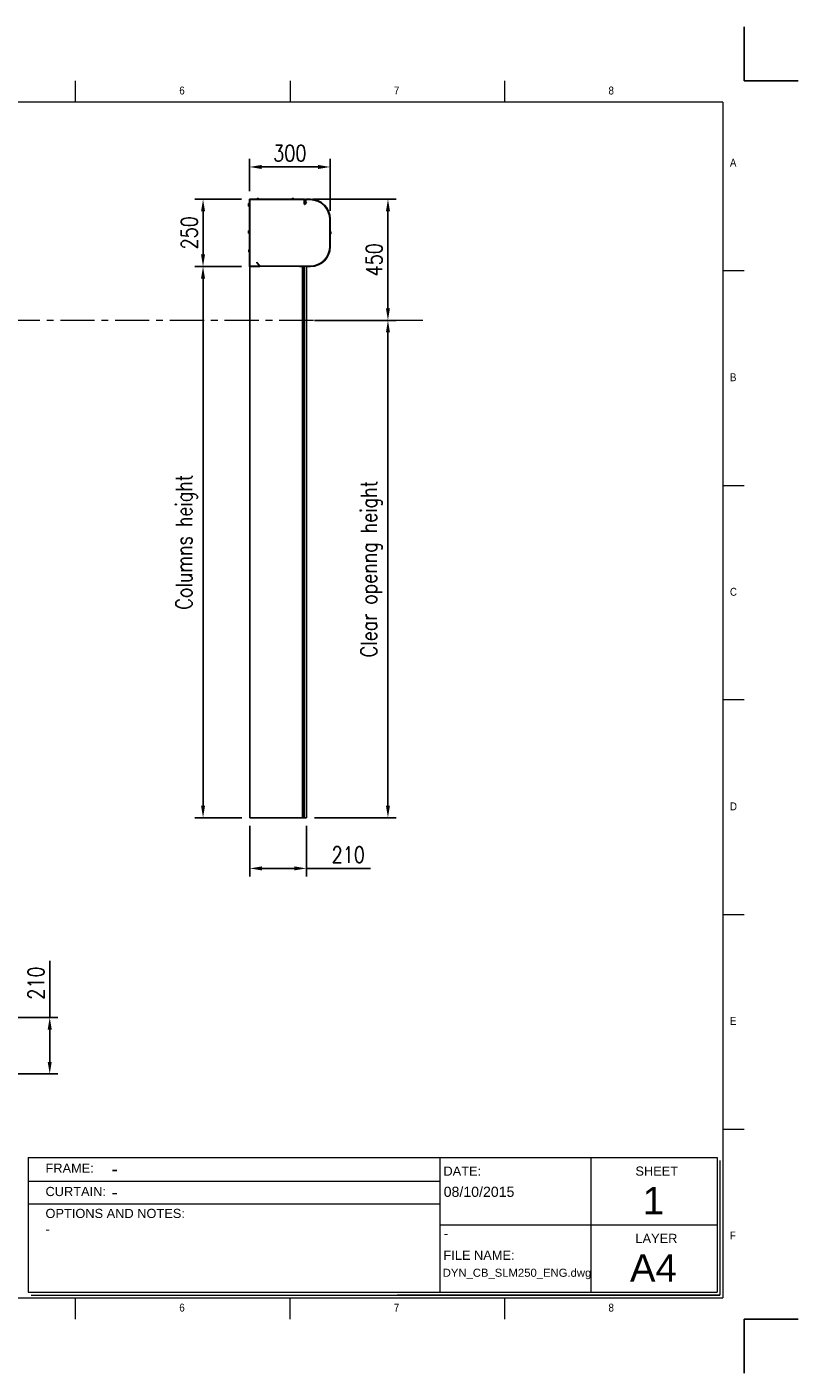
# Model space of a CAD drawing. Header units: millimetres. Extents: x 12814 to 19774, y 161 to 5162.
# Tile 6 of 6: x 16909 to 19774, y 161 to 5162. Entities that reach past the tile are written whole.
import ezdxf

# ---------------------------------------------------------------- set-up
doc = ezdxf.new("R2010")
doc.units = ezdxf.units.MM
doc.linetypes.add('CENTERX2', pattern=[20.32, 12.7, -2.54, 2.54, -2.54])
doc.linetypes.add('SLD-Solido', pattern=[0])
doc.layers.add('FORMAT', color=7, linetype='Continuous')
doc.styles.add('NYIP', font='romans.shx', dxfattribs={"width": 0.8})
doc.styles.add('SLDTEXTSTYLE0', font='Gothic.ttf', dxfattribs={"width": 0.913})
doc.styles.get("Standard").update_dxf_attribs({"font": 'arial.ttf'})
doc.dimstyles.new('STANDARD35', dxfattribs={"dimscale": 35, "dimtxt": 2, "dimasz": 1.5, "dimexe": 1, "dimexo": 1, "dimgap": 0.7, "dimtad": 1, "dimdec": 0, "dimdsep": 46, "dimtxsty": 'NYIP', "dimcen": 0, "dimclrd": 1, "dimclre": 1, "dimclrt": 2, "dimadec": 0, "dimazin": 0, "dimtfac": 1, "dimtdec": 0, "dimtix": 1, "dimtmove": 0, "dimatfit": 3, "dimfxl": 0, "dimtvp": 1, "dimtolj": 1, "dimtzin": 0, "dimarcsym": 0})

# ---------------------------------------------------------------- blocks, each defined once
blk = doc.blocks.new('*D11')
at = {"color": 1, "lineweight": -2, "transparency": 16777216}
for p, q in [((17970.5, 4522.3), (18280, 4522.3)), ((18250, 4477.3), (18250, 4117.3))]:
    blk.add_line(p, q, dxfattribs=at)
at = {"color": 1, "transparency": 16777216}
for points in [[(18242.5, 4477.3), (18257.5, 4477.3), (18250, 4522.3)], [(18242.5, 4117.3), (18257.5, 4117.3), (18250, 4072.3)]]:
    blk.add_solid(points, dxfattribs=at)
at = {"layer": 'Defpoints', "color": 0, "transparency": 16777216}
for p in [(17940.5, 4522.3), (18250, 4072.3), (18250, 4072.3)]:
    blk.add_point(p, dxfattribs=at)
at = {"color": 2, "lineweight": 5, "transparency": 16777216, "insert": (18199, 4297.3), "char_height": 60, "attachment_point": 5, "rotation": 90, "style": 'NYIP'}
blk.add_mtext('\\A1;450', dxfattribs=at)
blk = doc.blocks.new('*D12')
at = {"color": 1, "lineweight": -2, "transparency": 16777216}
for p, q in [((17977, 4072.3), (18280, 4072.3)), ((18250, 4027.3), (18250, 2269.4)), ((17977, 2224.4), (18280, 2224.4))]:
    blk.add_line(p, q, dxfattribs=at)
at = {"color": 1, "transparency": 16777216}
for points in [[(18242.5, 4027.3), (18257.5, 4027.3), (18250, 4072.3)], [(18242.5, 2269.4), (18257.5, 2269.4), (18250, 2224.4)]]:
    blk.add_solid(points, dxfattribs=at)
at = {"layer": 'Defpoints', "color": 0, "transparency": 16777216}
for p in [(17947, 4072.3), (17947, 2224.4), (18250, 2224.4)]:
    blk.add_point(p, dxfattribs=at)
at = {"color": 2, "lineweight": 5, "transparency": 16777216, "insert": (18189, 3148.3), "char_height": 60, "attachment_point": 5, "rotation": 90, "style": 'NYIP'}
blk.add_mtext('\\A1;Clear openng height', dxfattribs=at)
blk = doc.blocks.new('*D13')
at = {"color": 1, "lineweight": -2, "transparency": 16777216}
for p, q in [((17737, 2194.4), (17737, 2006)), ((17947, 2194.4), (17947, 2006)), ((17782, 2036), (17902, 2036)), ((17947, 2036), (18185.2, 2036))]:
    blk.add_line(p, q, dxfattribs=at)
at = {"color": 1, "transparency": 16777216}
for points in [[(17782, 2043.5), (17782, 2028.5), (17737, 2036)], [(17902, 2043.5), (17902, 2028.5), (17947, 2036)]]:
    blk.add_solid(points, dxfattribs=at)
at = {"layer": 'Defpoints', "color": 0, "transparency": 16777216}
for p in [(17737, 2224.4), (17947, 2224.4), (17947, 2036)]:
    blk.add_point(p, dxfattribs=at)
at = {"color": 2, "lineweight": 5, "transparency": 16777216, "insert": (18102.5, 2087), "char_height": 60, "attachment_point": 5, "style": 'NYIP'}
blk.add_mtext('\\A1;210', dxfattribs=at)
blk = doc.blocks.new('*D14')
at = {"color": 1, "lineweight": -2, "transparency": 16777216}
for p, q in [((17705.5, 4522.3), (17533.1, 4522.3)), ((17563.1, 4477.3), (17563.1, 4317.3)), ((17705.5, 4272.3), (17533.1, 4272.3))]:
    blk.add_line(p, q, dxfattribs=at)
at = {"color": 1, "transparency": 16777216}
for points in [[(17555.6, 4477.3), (17570.6, 4477.3), (17563.1, 4522.3)], [(17555.6, 4317.3), (17570.6, 4317.3), (17563.1, 4272.3)]]:
    blk.add_solid(points, dxfattribs=at)
at = {"layer": 'Defpoints', "color": 0, "transparency": 16777216}
for p in [(17735.5, 4522.3), (17563.1, 4272.3), (17735.5, 4272.3)]:
    blk.add_point(p, dxfattribs=at)
at = {"color": 2, "lineweight": 5, "transparency": 16777216, "insert": (17512.1, 4397.3), "char_height": 60, "attachment_point": 5, "rotation": 90, "style": 'NYIP'}
blk.add_mtext('\\A1;250', dxfattribs=at)
blk = doc.blocks.new('*D15')
at = {"color": 1, "lineweight": -2, "transparency": 16777216}
for p, q in [((17705.5, 4272.3), (17533.1, 4272.3)), ((17563.1, 4227.3), (17563.1, 2269.4)), ((17707, 2224.4), (17533.1, 2224.4))]:
    blk.add_line(p, q, dxfattribs=at)
at = {"color": 1, "transparency": 16777216}
for points in [[(17555.6, 4227.3), (17570.6, 4227.3), (17563.1, 4272.3)], [(17555.6, 2269.4), (17570.6, 2269.4), (17563.1, 2224.4)]]:
    blk.add_solid(points, dxfattribs=at)
at = {"layer": 'Defpoints', "color": 0, "transparency": 16777216}
for p in [(17735.5, 4272.3), (17563.1, 2224.4), (17737, 2224.4)]:
    blk.add_point(p, dxfattribs=at)
at = {"color": 2, "lineweight": 5, "transparency": 16777216, "insert": (17502.1, 3248.3), "char_height": 60, "attachment_point": 5, "rotation": 90, "style": 'NYIP'}
blk.add_mtext('\\A1;Columns height', dxfattribs=at)
blk = doc.blocks.new('*D16')
at = {"color": 1, "lineweight": -2, "transparency": 16777216}
for p, q in [((17735.5, 4552.3), (17735.5, 4672.1)), ((18035.5, 4478.8), (18035.5, 4672.1)), ((17780.5, 4642.1), (17990.5, 4642.1))]:
    blk.add_line(p, q, dxfattribs=at)
at = {"color": 1, "transparency": 16777216}
for points in [[(17780.5, 4649.6), (17780.5, 4634.6), (17735.5, 4642.1)], [(17990.5, 4649.6), (17990.5, 4634.6), (18035.5, 4642.1)]]:
    blk.add_solid(points, dxfattribs=at)
at = {"layer": 'Defpoints', "color": 0, "transparency": 16777216}
for p in [(18035.5, 4642.1), (17735.5, 4522.3), (18035.5, 4448.8)]:
    blk.add_point(p, dxfattribs=at)
at = {"color": 2, "lineweight": 5, "transparency": 16777216, "insert": (17885.5, 4693.1), "char_height": 60, "attachment_point": 5, "style": 'NYIP'}
blk.add_mtext('\\A1;300', dxfattribs=at)
blk = doc.blocks.new('A$C7C9C4F3F')
at = {"color": 7, "lineweight": 5}
for p, q in [((8295, 11245), (8295, 11504)), ((0, 1766), (199, 1766))]:
    blk.add_line(p, q, dxfattribs=at)
at = {"layer": 'FORMAT', "color": 7, "lineweight": 5}
for p, q in [((2216, 11304), (2216, 11504)), ((4209, 11504), (4209, 11304)), ((6202, 11304), (6202, 11504)), ((10188, 11304), (10188, 11504)), ((12181, 11504), (12181, 11304)), ((14174, 11304), (14174, 11504)), ((16199, 11304), (199, 11304)), ((199, 11304), (199, 199)), ((16199, 11304), (16199, 199)), ((199, 9738), (0, 9738)), ((16399, 9738), (16199, 9738)), ((0, 7745), (199, 7745)), ((16199, 7745), (16399, 7745)), ((0, 5752), (199, 5752)), ((16399, 5752), (16199, 5752)), ((0, 3759), (199, 3759)), ((16199, 3759), (16399, 3759)), ((16199, 1766), (16399, 1766)), ((8295, 0), (8295, 258)), ((199, 199), (16199, 199)), ((2224, 0), (2224, 199)), ((4018, 199), (4018, 0)), ((6210, 0), (6210, 199)), ((10188, 0), (10188, 199)), ((12181, 0), (12181, 199)), ((14174, 0), (14174, 199))]:
    blk.add_line(p, q, dxfattribs=at)
at = {"color": 7, "lineweight": 5, "char_height": 73.8, "attachment_point": 1, "style": 'SLDTEXTSTYLE0'}
for s, insert in [('1', (1203, 11450)), ('2', (3180, 11450)), ('3', (5173, 11450)), ('4', (7166, 11450)), ('5', (9159, 11450)), ('6', (11152, 11450)), ('7', (13145, 11450)), ('8', (15138, 11450)), ('A', (66, 10780)), ('A', (16266, 10780)), ('B', (66, 8787)), ('B', (16266, 8787)), ('C', (66, 6794)), ('C', (16266, 6794)), ('D', (66, 4801)), ('D', (16266, 4801)), ('E', (66, 2808)), ('1', (1012, 145)), ('2', (2988, 145)), ('3', (4981, 145)), ('4', (6974, 145))]:
    blk.add_mtext(s, dxfattribs=dict(at, insert=insert))
at = {"layer": 'FORMAT', "color": 7, "lineweight": 5, "char_height": 73.8, "attachment_point": 1, "style": 'SLDTEXTSTYLE0'}
for s, insert in [('E', (16266, 2808)), ('F', (66, 815)), ('F', (16266, 815)), ('5', (9159, 145)), ('6', (11152, 145)), ('7', (13145, 145)), ('8', (15138, 145))]:
    blk.add_mtext(s, dxfattribs=dict(at, insert=insert))
blk = doc.blocks.new('*D20')
at = {"color": 1, "lineweight": -2, "transparency": 16777216}
for p, q in [((16993.5, 1482.3), (16993.5, 1692.7)), ((16625.3, 1482.3), (17023.5, 1482.3)), ((16993.5, 1317.3), (16993.5, 1437.3)), ((16625.3, 1272.3), (17023.5, 1272.3))]:
    blk.add_line(p, q, dxfattribs=at)
at = {"color": 1, "transparency": 16777216}
for points in [[(16986, 1437.3), (17001, 1437.3), (16993.5, 1482.3)], [(16986, 1317.3), (17001, 1317.3), (16993.5, 1272.3)]]:
    blk.add_solid(points, dxfattribs=at)
at = {"layer": 'Defpoints', "color": 0, "transparency": 16777216}
for p in [(16595.3, 1482.3), (16993.5, 1482.3), (16595.3, 1272.3)]:
    blk.add_point(p, dxfattribs=at)
at = {"color": 2, "lineweight": 5, "transparency": 16777216, "insert": (16942.5, 1610), "char_height": 60, "attachment_point": 5, "rotation": 90, "style": 'NYIP'}
blk.add_mtext('\\A1;210', dxfattribs=at)

msp = doc.modelspace()

# ---------------------------------------------------------------- linework, layer by layer
at = {"color": 2}
for p, q in [((19573.6, 4962.4), (19573.6, 5162.4)), ((19573.6, 4962.4), (19773.6, 4962.4)), ((19573.6, 360.9), (19773.6, 360.9)), ((19573.6, 360.9), (19573.6, 160.9))]:
    msp.add_line(p, q, dxfattribs=at)
at = {"color": 7, "linetype": 'SLD-Solido'}
for p, q in [((17732.4, 4505.9), (17732, 4505.3)), ((17732, 4505.3), (17732, 4504.8)), ((17732.4, 4503.6), (17732, 4504.8)), ((17732, 4501.3), (17732, 4504.8)), ((17735, 4505.9), (17732.4, 4505.9)), ((17735, 4503.6), (17732.4, 4503.6)), ((17735, 4505.9), (17735, 4504.8)), ((17735.5, 4505.3), (17735, 4505.3)), ((17735, 4504.8), (17735, 4503.6)), ((17735, 4503.6), (17735, 4501.3)), ((17735.5, 4522.3), (17735.5, 4272.3)), ((17940.5, 4522.3), (17735.5, 4522.3)), ((17960.5, 4520.8), (17737, 4520.8)), ((17737, 4520.8), (17737, 4273.8)), ((17737, 4520.8), (17939, 4520.8)), ((17762.3, 4522.7), (17762.3, 4522.3)), ((17762.3, 4522.7), (17767, 4522.7)), ((17764.7, 4525.1), (17767, 4525.1)), ((17767, 4525.1), (17769.4, 4525.1)), ((17767, 4522.7), (17771.8, 4522.7)), ((17771.8, 4522.3), (17771.8, 4522.7)), ((17892.3, 4522.7), (17892.3, 4522.3)), ((17892.3, 4522.7), (17897, 4522.7)), ((17894.7, 4525.1), (17897, 4525.1)), ((17897, 4525.1), (17899.4, 4525.1)), ((17897, 4522.7), (17901.8, 4522.7)), ((17901.8, 4522.3), (17901.8, 4522.7)), ((17939, 4520.8), (17939, 4504.8)), ((17940.5, 4504.8), (17940.5, 4522.3)), ((17945.5, 4511.6), (17941.5, 4504.6)), ((17942.8, 4503.8), (17946.8, 4510.8)), ((17943.5, 4520.3), (17943.5, 4510.8)), ((17943.5, 4510.8), (17945, 4510.8)), ((17945, 4510.8), (17945, 4520.3)), ((17962, 4522.3), (17945.5, 4522.3)), ((17945.5, 4520.8), (17962, 4520.8)), ((17946.8, 4510.8), (17945.5, 4511.6)), ((17732, 4501.3), (17732, 4497.9)), ((17732.4, 4496.7), (17732, 4497.9)), ((17732, 4497.9), (17732, 4497.3)), ((17732, 4497.3), (17732.4, 4496.7)), ((17735, 4499), (17732.4, 4499)), ((17735, 4496.7), (17732.4, 4496.7)), ((17735, 4501.3), (17735, 4499)), ((17735, 4499), (17735, 4497.9)), ((17735, 4497.9), (17735, 4496.7)), ((17735, 4497.3), (17735.5, 4497.3)), ((17732.4, 4404.9), (17732, 4404.3)), ((17732, 4404.3), (17732, 4403.8)), ((17732.4, 4402.6), (17732, 4403.8)), ((17732, 4400.3), (17732, 4403.8)), ((17735, 4404.9), (17732.4, 4404.9)), ((17735, 4402.6), (17732.4, 4402.6)), ((17735, 4404.9), (17735, 4403.8)), ((17735.5, 4404.3), (17735, 4404.3)), ((17735, 4403.8), (17735, 4402.6)), ((17735, 4402.6), (17735, 4400.3)), ((18034, 4448.8), (18034, 4345.8)), ((18034, 4347.3), (18034, 4447.3)), ((18035.5, 4345.8), (18035.5, 4448.8)), ((18035.9, 4402.1), (18035.5, 4402.1)), ((18035.9, 4402.1), (18035.9, 4401.7)), ((18035.9, 4401.7), (18035.9, 4392.6)), ((17732, 4400.3), (17732, 4396.9)), ((17732.4, 4395.7), (17732, 4396.9)), ((17732, 4396.9), (17732, 4396.3)), ((17732, 4396.3), (17732.4, 4395.7)), ((17735, 4398), (17732.4, 4398)), ((17735, 4395.7), (17732.4, 4395.7)), ((17735, 4400.3), (17735, 4398)), ((17735, 4398), (17735, 4396.9)), ((17735, 4396.9), (17735, 4395.7)), ((17735, 4396.3), (17735.5, 4396.3)), ((18035.5, 4392.6), (18035.9, 4392.6)), ((18038.3, 4399.7), (18038.3, 4394.9)), ((17732.8, 4330.8), (17732.8, 4333.2)), ((17732.8, 4328.4), (17732.8, 4330.8)), ((17735.5, 4335.6), (17735.2, 4335.6)), ((17735.2, 4330.8), (17735.2, 4335.6)), ((17735.2, 4326.1), (17735.2, 4330.8)), ((17735.2, 4326.1), (17735.5, 4326.1)), ((17735.5, 4272.3), (17772.4, 4272.3)), ((17737, 4273.8), (17932, 4273.8)), ((17737, 4273.5), (17737, 4273.8)), ((17772.4, 4273.8), (17737, 4273.8)), ((17932.9, 4273.8), (17737, 4273.8)), ((17737, 2224.4), (17737, 4273.5)), ((17763.5, 4287.9), (17762.4, 4287)), ((17762.4, 4287), (17772.7, 4274.6)), ((17773.9, 4275.6), (17763.5, 4287.9)), ((17938.5, 4273.8), (17921.6, 4273.8)), ((17921.6, 4272.3), (17921.6, 4273.5)), ((17921.6, 4272.3), (17938.5, 4272.3)), ((17932, 4273.5), (17932, 4273.8)), ((17932, 4273.8), (17938.5, 4273.8)), ((17932.9, 2224.4), (17932.9, 4273.8)), ((17935.2, 2224.4), (17935.2, 4272.3)), ((17938.5, 2224.4), (17938.5, 4273.8)), ((17947, 4273.8), (17938.5, 4273.8)), ((17947, 4273.8), (17960.5, 4273.8)), ((17947, 2224.4), (17947, 4273.8)), ((17962, 4273.8), (17947, 4273.8)), ((17947, 4272.3), (17962, 4272.3)), ((17932.9, 2224.4), (17737, 2224.4)), ((17935.2, 2224.4), (17932.9, 2224.4)), ((17938.5, 2224.4), (17935.2, 2224.4)), ((17947, 2224.4), (17938.5, 2224.4))]:
    msp.add_line(p, q, dxfattribs=at)
at = {"color": 1, "linetype": 'CENTERX2', "lineweight": 5, "ltscale": 10}
msp.add_line((18379.5, 4072.3), (14175.8, 4072.3), dxfattribs=at)
at = {"lineweight": 5}
for p, q in [((16914, 961.3), (19473.2, 961.3)), ((16914, 961.3), (16914, 461.3)), ((18442.6, 961.3), (18442.6, 461.3)), ((19004.2, 961.3), (19004.2, 461.3)), ((19473.2, 961.3), (19473.2, 461.3)), ((19483.5, 951), (19483.5, 451)), ((16916, 873.8), (18442.6, 873.8)), ((16916, 789.8), (18442.6, 789.8)), ((18442.6, 711.3), (19473.2, 711.3)), ((16914, 461.3), (19473.2, 461.3)), ((16924.3, 451), (19483.5, 451)), ((19483.5, 451), (18284.5, 451)), ((18294.9, 451), (19483.5, 451))]:
    msp.add_line(p, q, dxfattribs=at)
at = {"color": 7, "linetype": 'SLD-Solido'}
for centre, radius, start, end in [((17767, 4520.3), 5.32, 116.5409, 153.3384), ((17767, 4520.3), 5.32, 26.6616, 63.4591), ((17897, 4520.3), 5.32, 116.5409, 153.3384), ((17897, 4520.3), 5.32, 26.6616, 63.4591), ((17941, 4504.8), 2, 180, 330), ((17941, 4504.8), 0.5, 180, 330), ((17945.5, 4520.3), 2, 90, 180), ((17945.5, 4520.3), 0.5, 90, 180), ((17960.5, 4447.3), 73.5, 0, 90), ((17962, 4448.8), 73.5, 0, 90), ((17962, 4448.8), 72, 0, 90), ((18033.5, 4397.3), 5.32, 26.5409, 63.3384), ((18033.5, 4397.3), 5.32, 296.6616, 333.4591), ((17737.5, 4330.8), 5.32, 116.6616, 153.4591), ((17737.5, 4330.8), 5.32, 206.5409, 243.3384), ((17960.5, 4347.3), 73.5, 270, 0), ((17962, 4345.8), 72, 270, 0), ((17962, 4345.8), 73.5, 270, 0), ((17772.4, 4274.3), 2, 270, 40), ((17772.4, 4274.3), 0.5, 270, 40)]:
    msp.add_arc(centre, radius, start, end, dxfattribs=at)
for points, knots in [([(17732, 4504.8), (17732, 4504.8), (17732, 4505.2), (17732.2, 4505.6), (17732.4, 4505.9)], [0, 0, 0, 0, 0.070185, 1, 1, 1, 1]), ([(17732, 4501.3), (17732, 4501.5), (17732.1, 4502.3), (17732.2, 4503), (17732.4, 4503.6)], [0, 0, 0, 0, 0.221046, 1, 1, 1, 1]), ([(17732.4, 4499), (17732.4, 4499.2), (17732.1, 4499.9), (17732.1, 4500.7), (17732, 4501.3)], [0, 0, 0, 0, 0.197225, 1, 1, 1, 1]), ([(17732, 4497.9), (17732, 4497.9), (17732, 4498.3), (17732.2, 4498.7), (17732.4, 4499)], [0, 0, 0, 0, 0.070185, 1, 1, 1, 1]), ([(17732, 4403.8), (17732, 4403.8), (17732, 4404.2), (17732.2, 4404.6), (17732.4, 4404.9)], [0, 0, 0, 0, 0.0701855, 1, 1, 1, 1]), ([(17732, 4400.3), (17732, 4400.5), (17732.1, 4401.3), (17732.2, 4402), (17732.4, 4402.6)], [0, 0, 0, 0, 0.221046, 1, 1, 1, 1]), ([(17732.4, 4398), (17732.4, 4398.2), (17732.1, 4398.9), (17732.1, 4399.7), (17732, 4400.3)], [0, 0, 0, 0, 0.197224, 1, 1, 1, 1]), ([(17732, 4396.9), (17732, 4396.9), (17732, 4397.3), (17732.2, 4397.7), (17732.4, 4398)], [0, 0, 0, 0, 0.070185, 1, 1, 1, 1])]:
    msp.add_open_spline(points, degree=3, knots=knots, dxfattribs=at)

# ---------------------------------------------------------------- block references
at = {"xscale": 0.4, "yscale": 0.4, "zscale": 0.4}
msp.add_blockref('A$C7C9C4F3F', (13014.1, 360.9), dxfattribs=at)

# ---------------------------------------------------------------- texts
at = {"lineweight": 5}
for s, insert, char_height, width, attachment_point in [('{\\fArial|b0|i0|c0|p34;FRAME:}', (16977.8, 939.3), 34.043, 578.728, 1), ('{\\fArial|b0|i0|c0|p34;-}', (17222.8, 944.5), 50, 1057.823, 1), ('{\\fArial|b0|i0|c0|p34;DATE:}', (18456.1, 928.4), 34.043, 578.728, 1), ('{\\fArial|b0|i0|c0|p34;SHEET}', (19169.3, 928.4), 34.043, 578.728, 1), ('{\\fArial|b0|i0|c0|p34;CURTAIN:}', (16977.8, 852.6), 34.043, 578.728, 1), ('{\\H0.752x;08/10/2015}', (18457, 853.3), 50, 1044.717, 1), ('{\\fArial|b0|i0|c0|p34;1}', (19236.1, 852.5), 102, 223.943, 2), ('{\\fArial|b0|i0|c0|p34;-}', (17222.8, 858.2), 50, 1057.823, 1), ('{\\fArial|b0|i0|c0|p34;OPTIONS AND NOTES:}', (16977.8, 771.1), 34.043, 578.728, 1), ('{\\fArial|b0|i0|c0|p34;-}', (16977.8, 712.7), 34.043, 578.728, 1), ('{\\fArial|b0|i0|c0|p34;\\H0.752x;-}', (18457, 698.8), 50, 1044.717, 1), ('{\\fArial|b0|i0|c0|p34;LAYER}', (19169.3, 678.4), 34.043, 578.728, 1), ('{\\fArial|b0|i0|c0|p34;FILE NAME:}', (18456.1, 615.7), 34.043, 578.728, 1), ('{\\fArial|b0|i0|c0|p34;A4}', (19236.1, 602.5), 102, 223.943, 2), ('DYN_CB_SLM250_ENG.dwg', (18453.4, 548.7), 30, 1044.717, 1)]:
    msp.add_mtext(s, dxfattribs=dict(at, insert=insert, char_height=char_height, width=width, attachment_point=attachment_point))

# ---------------------------------------------------------------- dimensions: what is measured, and where the dimension line sits
dim = msp.add_linear_dim(base=(18035.5, 4642.1), p1=(17735.5, 4522.3), p2=(18035.5, 4448.8), dimstyle='STANDARD35', override={"dimscale": 30, "dimtmove": 1}, dxfattribs=at)
dim.commit()
dim.dimension.update_dxf_attribs({"geometry": '*D16', "text_midpoint": (17885.5, 4693.1)})
for base, p1, p2, picture, middle in [((17563.1, 4272.3), (17735.5, 4522.3), (17735.5, 4272.3), '*D14', (17512.1, 4397.3)), ((18250, 4072.3), (17940.5, 4522.3), (18250, 4072.3), '*D11', (18199, 4297.3))]:
    dim = msp.add_linear_dim(base=base, p1=p1, p2=p2, angle=90, dimstyle='STANDARD35', override={"dimscale": 30, "dimtmove": 1}, dxfattribs=at)
    dim.commit()
    dim.dimension.update_dxf_attribs({"geometry": picture, "text_midpoint": middle})
at = {"color": 1, "lineweight": 5}
dim = msp.add_linear_dim(base=(17563.1, 2224.4), p1=(17735.5, 4272.3), p2=(17737, 2224.4), angle=90, text='Columns height', dimstyle='STANDARD35', override={"dimscale": 30}, dxfattribs=at)
dim.commit()
dim.dimension.update_dxf_attribs({"geometry": '*D15', "text_midpoint": (17502.1, 3248.3)})
at = {"lineweight": 5}
dim = msp.add_linear_dim(base=(18250, 2224.4), p1=(17947, 4072.3), p2=(17947, 2224.4), angle=90, text='Clear openng height', dimstyle='STANDARD35', override={"dimscale": 30, "dimtmove": 1}, dxfattribs=at)
dim.commit()
dim.dimension.update_dxf_attribs({"geometry": '*D12', "text_midpoint": (18189, 3148.3)})
at = {"color": 1, "lineweight": 5}
dim = msp.add_linear_dim(base=(17947, 2036), p1=(17737, 2224.4), p2=(17947, 2224.4), dimstyle='STANDARD35', override={"dimscale": 30}, dxfattribs=at)
dim.commit()
dim.dimension.update_dxf_attribs({"geometry": '*D13', "text_midpoint": (18102.5, 2036), "dimtype": 160})
dim = msp.add_linear_dim(base=(16993.5, 1482.3), p1=(16595.3, 1272.3), p2=(16595.3, 1482.3), angle=90, dimstyle='STANDARD35', override={"dimscale": 30}, dxfattribs=at)
dim.commit()
dim.dimension.update_dxf_attribs({"geometry": '*D20', "text_midpoint": (16993.5, 1610), "dimtype": 160})

doc.saveas('drawing.dxf')
